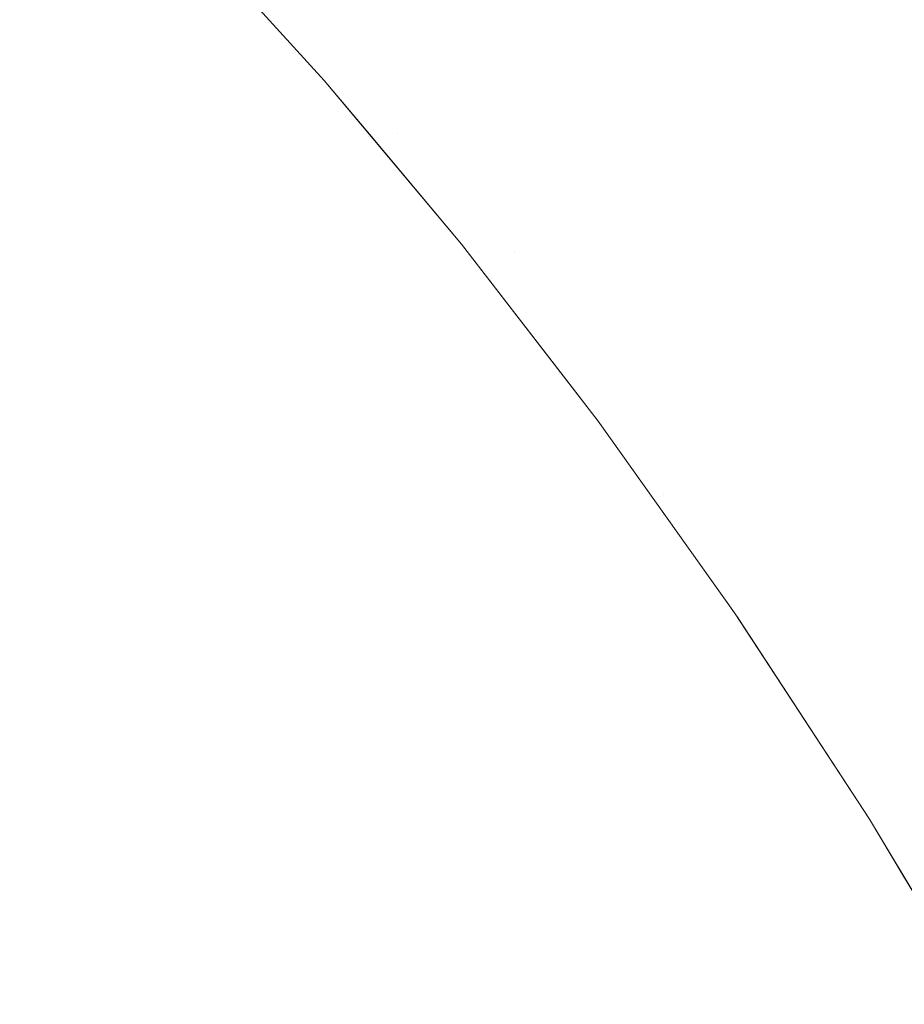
# Model space of a CAD drawing. Header units: centimetres. Extents: x -17.1 to 18.2, y 3.4 to 5.2.
# Tile 169 of 256: x -5.2623 to -5.2492, y 5.1662 to 5.1808. Entities that reach past the tile are written whole.
import ezdxf

# ---------------------------------------------------------------- set-up
doc = ezdxf.new("R2010")
doc.units = ezdxf.units.CM
doc.header["$LTSCALE"] = 2.54
doc.layers.add('Lucido design-1', color=7, linetype='Continuous')

# ---------------------------------------------------------------- blocks, each defined once
blk = doc.blocks.new('Gruppo-4-1')
at = {"color": 7, "linetype": 'Continuous', "lineweight": 9}
for points, invisible_edges in [([(-5.262286, 5.182553, -1872.934101), (-5.260741, 5.180986, -1872.934101), (-5.260976, 5.180475, -1872.93713), (-5.26251, 5.182031, -1872.93713)], 15), ([(-5.258633, 5.180615, -1872.921758), (-5.260158, 5.182258, -1872.921758), (-5.260102, 5.182378, -1872.918638), (-5.258575, 5.180733, -1872.918638)], 15), ([(-5.258575, 5.180733, -1872.918638), (-5.260102, 5.182378, -1872.918638), (-5.259786, 5.182105, -1872.915514)], 11), ([(-5.258728, 5.180419, -1872.924868), (-5.260249, 5.182058, -1872.924868), (-5.260158, 5.182258, -1872.921758), (-5.258633, 5.180615, -1872.921758)], 15), ([(18.147234, 5.179547, -1872.254638), (18.147234, 5.182127, -1872.258156), (-17.020308, 5.182127, -1872.258156), (-17.020308, 5.180753, -1872.256282)], 10), ([(-5.258862, 5.180145, -1872.927965), (-5.260377, 5.181779, -1872.927965), (-5.260249, 5.182058, -1872.924868), (-5.258728, 5.180419, -1872.924868)], 15), ([(-5.259786, 5.182105, -1872.915514), (-5.259786, 5.182105, -1872.715514), (-5.257755, 5.179868, -1872.715514), (-5.257755, 5.179868, -1872.915514)], 5), ([(-5.258374, 5.180772, -1872.706726), (-5.257755, 5.179868, -1872.715514), (-5.259786, 5.182105, -1872.715514)], 9), ([(-5.259786, 5.182105, -1872.915514), (-5.257755, 5.179868, -1872.915514), (-5.258575, 5.180733, -1872.918638)], 10), ([(-5.26251, 5.182031, -1872.93713), (-5.260976, 5.180475, -1872.93713), (-5.261244, 5.179889, -1872.940129), (-5.262768, 5.181434, -1872.940129)], 15), ([(-5.259032, 5.179794, -1872.931044), (-5.260542, 5.181421, -1872.931044), (-5.260377, 5.181779, -1872.927965), (-5.258862, 5.180145, -1872.927965)], 15), ([(-5.262768, 5.181434, -1872.940129), (-5.261244, 5.179889, -1872.940129), (-5.261547, 5.17923, -1872.943094), (-5.263058, 5.180763, -1872.943094)], 15), ([(-5.25924, 5.179368, -1872.934101), (-5.260741, 5.180986, -1872.934101), (-5.260542, 5.181421, -1872.931044), (-5.259032, 5.179794, -1872.931044)], 15), ([(-5.259484, 5.178867, -1872.93713), (-5.260976, 5.180475, -1872.93713), (-5.260741, 5.180986, -1872.934101), (-5.25924, 5.179368, -1872.934101)], 15), ([(-17.020308, 5.180753, -1872.256282), (-17.020308, 5.179547, -1872.254638), (18.147234, 5.179547, -1872.254638)], 10), ([(-5.263058, 5.180763, -1872.943094), (-5.261547, 5.17923, -1872.943094), (-5.261881, 5.1785, -1872.946019), (-5.263379, 5.180018, -1872.946019)], 15), ([(-5.256672, 5.179077, -1872.702557), (-5.256895, 5.179077, -1872.706865), (-5.258374, 5.180772, -1872.706726), (-5.258148, 5.180772, -1872.702347)], 15), ([(-5.258374, 5.180772, -1872.706726), (-5.256895, 5.179077, -1872.706865), (-5.257755, 5.179868, -1872.715514)], 11), ([(-5.258148, 5.180772, -1872.702347), (-5.257831, 5.180772, -1872.697988), (-5.25636, 5.179077, -1872.698267), (-5.256672, 5.179077, -1872.702557)], 15), ([(-5.255961, 5.179077, -1872.694002), (-5.25636, 5.179077, -1872.698267), (-5.257831, 5.180772, -1872.697988), (-5.257425, 5.180772, -1872.693655)], 15), ([(-5.257425, 5.180772, -1872.693655), (-5.256932, 5.180772, -1872.689353), (-5.255475, 5.179077, -1872.689769), (-5.255961, 5.179077, -1872.694002)], 15), ([(-5.254905, 5.179077, -1872.685572), (-5.255475, 5.179077, -1872.689769), (-5.256932, 5.180772, -1872.689353), (-5.256352, 5.180772, -1872.685088)], 15), ([(-5.256352, 5.180772, -1872.685088), (-5.255688, 5.180772, -1872.680867), (-5.254251, 5.179077, -1872.681418), (-5.254905, 5.179077, -1872.685572)], 15), ([(-5.253516, 5.179077, -1872.677312), (-5.254251, 5.179077, -1872.681418), (-5.255688, 5.180772, -1872.680867), (-5.254941, 5.180772, -1872.676695)], 15), ([(-5.254941, 5.180772, -1872.676695), (-5.254113, 5.180772, -1872.672577), (-5.252701, 5.179077, -1872.67326), (-5.253516, 5.179077, -1872.677312)], 15), ([(-5.251809, 5.179077, -1872.669266), (-5.252701, 5.179077, -1872.67326), (-5.254113, 5.180772, -1872.672577), (-5.253207, 5.180772, -1872.668518)], 15), ([(-5.253207, 5.180772, -1872.668518), (-5.252224, 5.180772, -1872.664524), (-5.250843, 5.179077, -1872.665335), (-5.251809, 5.179077, -1872.669266)], 15), ([(-5.249804, 5.179077, -1872.661472), (-5.250843, 5.179077, -1872.665335), (-5.252224, 5.180772, -1872.664524), (-5.251169, 5.180772, -1872.660599)], 15), ([(-5.251169, 5.180772, -1872.660599), (-5.250042, 5.180772, -1872.656746), (-5.248695, 5.179077, -1872.657681), (-5.249804, 5.179077, -1872.661472)], 15), ([(-5.24752, 5.179077, -1872.653966), (-5.248695, 5.179077, -1872.657681), (-5.250042, 5.180772, -1872.656746), (-5.248848, 5.180772, -1872.652971)], 15), ([(-5.258633, 5.180615, -1872.921758), (-5.257153, 5.178923, -1872.921758), (-5.257252, 5.178731, -1872.924868), (-5.258728, 5.180419, -1872.924868)], 15), ([(-5.258575, 5.180733, -1872.918638), (-5.257094, 5.179038, -1872.918638), (-5.257153, 5.178923, -1872.921758), (-5.258633, 5.180615, -1872.921758)], 15), ([(-5.257094, 5.179038, -1872.918638), (-5.258575, 5.180733, -1872.918638), (-5.257755, 5.179868, -1872.915514)], 11), ([(-5.259764, 5.178293, -1872.940129), (-5.261244, 5.179889, -1872.940129), (-5.260976, 5.180475, -1872.93713), (-5.259484, 5.178867, -1872.93713)], 15), ([(-5.258728, 5.180419, -1872.924868), (-5.257252, 5.178731, -1872.924868), (-5.257391, 5.178463, -1872.927965), (-5.258862, 5.180145, -1872.927965)], 15), ([(-5.263379, 5.180018, -1872.946019), (-5.261881, 5.1785, -1872.946019), (-5.262248, 5.177701, -1872.948903), (-5.26373, 5.179204, -1872.948903)], 15), ([(-5.258862, 5.180145, -1872.927965), (-5.257391, 5.178463, -1872.927965), (-5.257568, 5.17812, -1872.931044), (-5.259032, 5.179794, -1872.931044)], 15), ([(-5.260078, 5.177647, -1872.943094), (-5.261547, 5.17923, -1872.943094), (-5.261244, 5.179889, -1872.940129), (-5.259764, 5.178293, -1872.940129)], 15), ([(-5.257755, 5.179868, -1872.715514), (-5.255721, 5.177441, -1872.715514), (-5.255721, 5.177441, -1872.915514), (-5.257084, 5.179068, -1872.915514)], 10), ([(-5.257084, 5.179068, -1872.915514), (-5.257755, 5.179868, -1872.915514), (-5.257755, 5.179868, -1872.715514)], 10), ([(-5.255721, 5.177441, -1872.715514), (-5.257755, 5.179868, -1872.715514), (-5.256895, 5.179077, -1872.706865), (-5.255461, 5.177336, -1872.707001)], 14), ([(-5.257755, 5.179868, -1872.915514), (-5.257084, 5.179068, -1872.915514), (-5.257094, 5.179038, -1872.918638)], 10), ([(-5.259032, 5.179794, -1872.931044), (-5.257568, 5.17812, -1872.931044), (-5.257783, 5.177702, -1872.934101), (-5.25924, 5.179368, -1872.934101)], 15), ([(18.147234, 5.176816, -1872.251235), (18.147234, 5.179547, -1872.254638), (-17.020308, 5.179547, -1872.254638), (-17.020308, 5.178193, -1872.252951)], 10), ([(-5.25924, 5.179368, -1872.934101), (-5.257783, 5.177702, -1872.934101), (-5.258037, 5.177212, -1872.93713), (-5.259484, 5.178867, -1872.93713)], 15), ([(-5.26373, 5.179204, -1872.948903), (-5.262248, 5.177701, -1872.948903), (-5.262645, 5.176835, -1872.95174), (-5.264111, 5.178321, -1872.95174)], 15), ([(-5.260427, 5.176932, -1872.946019), (-5.261881, 5.1785, -1872.946019), (-5.261547, 5.17923, -1872.943094), (-5.260078, 5.177647, -1872.943094)], 15), ([(-5.255719, 5.177186, -1872.921758), (-5.257153, 5.178923, -1872.921758), (-5.257094, 5.179038, -1872.918638), (-5.255658, 5.177299, -1872.918638)], 15), ([(-5.255658, 5.177299, -1872.918638), (-5.257094, 5.179038, -1872.918638), (-5.257084, 5.179068, -1872.915514), (-5.255721, 5.177441, -1872.915514)], 11), ([(-5.255461, 5.177336, -1872.707001), (-5.256895, 5.179077, -1872.706865), (-5.256672, 5.179077, -1872.702557)], 11), ([(-5.256672, 5.179077, -1872.702557), (-5.254934, 5.177336, -1872.698537), (-5.255461, 5.177336, -1872.707001)], 11), ([(-5.256672, 5.179077, -1872.702557), (-5.25636, 5.179077, -1872.698267), (-5.254934, 5.177336, -1872.698537)], 11), ([(-5.254541, 5.177336, -1872.694339), (-5.254934, 5.177336, -1872.698537), (-5.25636, 5.179077, -1872.698267), (-5.255961, 5.179077, -1872.694002)], 15), ([(-5.255961, 5.179077, -1872.694002), (-5.255475, 5.179077, -1872.689769), (-5.254064, 5.177336, -1872.690172), (-5.254541, 5.177336, -1872.694339)], 15), ([(-5.253502, 5.177336, -1872.686041), (-5.254064, 5.177336, -1872.690172), (-5.255475, 5.179077, -1872.689769), (-5.254905, 5.179077, -1872.685572)], 15), ([(-5.254905, 5.179077, -1872.685572), (-5.254251, 5.179077, -1872.681418), (-5.252859, 5.177336, -1872.681952), (-5.253502, 5.177336, -1872.686041)], 15), ([(-5.252135, 5.177336, -1872.67791), (-5.252859, 5.177336, -1872.681952), (-5.254251, 5.179077, -1872.681418), (-5.253516, 5.179077, -1872.677312)], 15), ([(-5.253516, 5.179077, -1872.677312), (-5.252701, 5.179077, -1872.67326), (-5.251333, 5.177336, -1872.673921), (-5.252135, 5.177336, -1872.67791)], 15), ([(-5.250455, 5.177336, -1872.66999), (-5.251333, 5.177336, -1872.673921), (-5.252701, 5.179077, -1872.67326), (-5.251809, 5.179077, -1872.669266)], 15), ([(-5.251809, 5.179077, -1872.669266), (-5.250843, 5.179077, -1872.665335), (-5.249503, 5.177336, -1872.666121), (-5.250455, 5.177336, -1872.66999)], 15), ([(-5.248481, 5.177336, -1872.662318), (-5.249503, 5.177336, -1872.666121), (-5.250843, 5.179077, -1872.665335), (-5.249804, 5.179077, -1872.661472)], 15), ([(-5.249804, 5.179077, -1872.661472), (-5.248695, 5.179077, -1872.657681), (-5.24739, 5.177336, -1872.658587), (-5.248481, 5.177336, -1872.662318)], 15), ([(-5.259484, 5.178867, -1872.93713), (-5.258037, 5.177212, -1872.93713), (-5.258327, 5.17665, -1872.940129), (-5.259764, 5.178293, -1872.940129)], 15), ([(-5.255822, 5.176998, -1872.924868), (-5.257252, 5.178731, -1872.924868), (-5.257153, 5.178923, -1872.921758), (-5.255719, 5.177186, -1872.921758)], 15), ([(-5.255965, 5.176736, -1872.927965), (-5.257391, 5.178463, -1872.927965), (-5.257252, 5.178731, -1872.924868), (-5.255822, 5.176998, -1872.924868)], 15), ([(-5.260808, 5.176149, -1872.948903), (-5.262248, 5.177701, -1872.948903), (-5.261881, 5.1785, -1872.946019), (-5.260427, 5.176932, -1872.946019)], 15), ([(-5.256149, 5.176401, -1872.931044), (-5.257568, 5.17812, -1872.931044), (-5.257391, 5.178463, -1872.927965), (-5.255965, 5.176736, -1872.927965)], 15), ([(-5.259764, 5.178293, -1872.940129), (-5.258327, 5.17665, -1872.940129), (-5.258653, 5.176018, -1872.943094), (-5.260078, 5.177647, -1872.943094)], 15), ([(-17.020308, 5.178193, -1872.252951), (-17.020308, 5.176816, -1872.251235), (18.147234, 5.176816, -1872.251235)], 10), ([(-5.256372, 5.175992, -1872.934101), (-5.257783, 5.177702, -1872.934101), (-5.257568, 5.17812, -1872.931044), (-5.256149, 5.176401, -1872.931044)], 15), ([(-5.261222, 5.1753, -1872.95174), (-5.262645, 5.176835, -1872.95174), (-5.262248, 5.177701, -1872.948903), (-5.260808, 5.176149, -1872.948903)], 15), ([(-5.256634, 5.175513, -1872.93713), (-5.258037, 5.177212, -1872.93713), (-5.257783, 5.177702, -1872.934101), (-5.256372, 5.175992, -1872.934101)], 15), ([(-5.260078, 5.177647, -1872.943094), (-5.258653, 5.176018, -1872.943094), (-5.259015, 5.175318, -1872.946019), (-5.260427, 5.176932, -1872.946019)], 15), ([(-5.255721, 5.177441, -1872.715514), (-5.253691, 5.174814, -1872.715514), (-5.253691, 5.174814, -1872.915514), (-5.254257, 5.175546, -1872.915514)], 10), ([(-5.254257, 5.175546, -1872.915514), (-5.255721, 5.177441, -1872.915514), (-5.255721, 5.177441, -1872.715514)], 10), ([(-5.255461, 5.177336, -1872.707001), (-5.254073, 5.175554, -1872.707132), (-5.253691, 5.174814, -1872.715514), (-5.255721, 5.177441, -1872.715514)], 11), ([(-5.255721, 5.177441, -1872.915514), (-5.254257, 5.175546, -1872.915514), (-5.254268, 5.175518, -1872.918638), (-5.255658, 5.177299, -1872.918638)], 14), ([(-5.255658, 5.177299, -1872.918638), (-5.254268, 5.175518, -1872.918638), (-5.254332, 5.175407, -1872.921758), (-5.255719, 5.177186, -1872.921758)], 15), ([(-5.254934, 5.177336, -1872.698537), (-5.253555, 5.175554, -1872.698799), (-5.254073, 5.175554, -1872.707132), (-5.255461, 5.177336, -1872.707001)], 15), ([(-5.253168, 5.175554, -1872.694665), (-5.253555, 5.175554, -1872.698799), (-5.254934, 5.177336, -1872.698537), (-5.254541, 5.177336, -1872.694339)], 15), ([(-5.254541, 5.177336, -1872.694339), (-5.254064, 5.177336, -1872.690172), (-5.252697, 5.175554, -1872.690562), (-5.253168, 5.175554, -1872.694665)], 15), ([(-5.252145, 5.175554, -1872.686495), (-5.252697, 5.175554, -1872.690562), (-5.254064, 5.177336, -1872.690172), (-5.253502, 5.177336, -1872.686041)], 15), ([(-5.253502, 5.177336, -1872.686041), (-5.252859, 5.177336, -1872.681952), (-5.251511, 5.175554, -1872.682469), (-5.252145, 5.175554, -1872.686495)], 15), ([(-5.250798, 5.175554, -1872.678489), (-5.251511, 5.175554, -1872.682469), (-5.252859, 5.177336, -1872.681952), (-5.252135, 5.177336, -1872.67791)], 15), ([(-5.252135, 5.177336, -1872.67791), (-5.251333, 5.177336, -1872.673921), (-5.250009, 5.175554, -1872.674562), (-5.250798, 5.175554, -1872.678489)], 15), ([(-5.249144, 5.175554, -1872.670691), (-5.250009, 5.175554, -1872.674562), (-5.251333, 5.177336, -1872.673921), (-5.250455, 5.177336, -1872.66999)], 15), ([(-5.250455, 5.177336, -1872.66999), (-5.249503, 5.177336, -1872.666121), (-5.248207, 5.175554, -1872.666881), (-5.249144, 5.175554, -1872.670691)], 15), ([(-5.247201, 5.175554, -1872.663137), (-5.248207, 5.175554, -1872.666881), (-5.249503, 5.177336, -1872.666121), (-5.248481, 5.177336, -1872.662318)], 15), ([(-5.256934, 5.174963, -1872.940129), (-5.258327, 5.17665, -1872.940129), (-5.258037, 5.177212, -1872.93713), (-5.256634, 5.175513, -1872.93713)], 15), ([(-5.255719, 5.177186, -1872.921758), (-5.254332, 5.175407, -1872.921758), (-5.254438, 5.175224, -1872.924868), (-5.255822, 5.176998, -1872.924868)], 15), ([(-5.255822, 5.176998, -1872.924868), (-5.254438, 5.175224, -1872.924868), (-5.254586, 5.174968, -1872.927965), (-5.255965, 5.176736, -1872.927965)], 15), ([(18.147234, 5.17394, -1872.247955), (18.147234, 5.176816, -1872.251235), (-17.020308, 5.176816, -1872.251235), (-17.020308, 5.175537, -1872.249776)], 10), ([(-5.261666, 5.174388, -1872.954529), (-5.263073, 5.175904, -1872.954529), (-5.262645, 5.176835, -1872.95174), (-5.261222, 5.1753, -1872.95174)], 15), ([(-5.260427, 5.176932, -1872.946019), (-5.259015, 5.175318, -1872.946019), (-5.259411, 5.174551, -1872.948903), (-5.260808, 5.176149, -1872.948903)], 15), ([(-5.255965, 5.176736, -1872.927965), (-5.254586, 5.174968, -1872.927965), (-5.254775, 5.17464, -1872.931044), (-5.256149, 5.176401, -1872.931044)], 15), ([(-5.257272, 5.174345, -1872.943094), (-5.258653, 5.176018, -1872.943094), (-5.258327, 5.17665, -1872.940129), (-5.256934, 5.174963, -1872.940129)], 15), ([(-5.256149, 5.176401, -1872.931044), (-5.254775, 5.17464, -1872.931044), (-5.255005, 5.174242, -1872.934101), (-5.256372, 5.175992, -1872.934101)], 15), ([(-5.260808, 5.176149, -1872.948903), (-5.259411, 5.174551, -1872.948903), (-5.25984, 5.17372, -1872.95174), (-5.261222, 5.1753, -1872.95174)], 15), ([(-5.257646, 5.17366, -1872.946019), (-5.259015, 5.175318, -1872.946019), (-5.258653, 5.176018, -1872.943094), (-5.257272, 5.174345, -1872.943094)], 15), ([(-5.256372, 5.175992, -1872.934101), (-5.255005, 5.174242, -1872.934101), (-5.255276, 5.173773, -1872.93713), (-5.256634, 5.175513, -1872.93713)], 15), ([(-5.26214, 5.173414, -1872.957266), (-5.263528, 5.17491, -1872.957266), (-5.263073, 5.175904, -1872.954529), (-5.261666, 5.174388, -1872.954529)], 15), ([(-17.020308, 5.175537, -1872.249776), (-17.020308, 5.17394, -1872.247955), (18.147234, 5.17394, -1872.247955)], 10), ([(-5.256634, 5.175513, -1872.93713), (-5.255276, 5.173773, -1872.93713), (-5.255587, 5.173236, -1872.940129), (-5.256934, 5.174963, -1872.940129)], 15), ([(-5.252991, 5.173591, -1872.921758), (-5.254332, 5.175407, -1872.921758), (-5.254268, 5.175518, -1872.918638), (-5.252925, 5.173699, -1872.918638)], 15), ([(-5.254268, 5.175518, -1872.918638), (-5.254257, 5.175546, -1872.915514), (-5.253691, 5.174814, -1872.915514)], 9), ([(-5.253691, 5.174814, -1872.915514), (-5.252925, 5.173699, -1872.918638), (-5.254268, 5.175518, -1872.918638)], 11), ([(-5.252732, 5.173735, -1872.707258), (-5.254073, 5.175554, -1872.707132), (-5.253555, 5.175554, -1872.698799), (-5.252222, 5.173735, -1872.699051)], 15), ([(-5.253691, 5.174814, -1872.715514), (-5.254073, 5.175554, -1872.707132), (-5.252732, 5.173735, -1872.707258)], 11), ([(-5.251841, 5.173735, -1872.69498), (-5.252222, 5.173735, -1872.699051), (-5.253555, 5.175554, -1872.698799), (-5.253168, 5.175554, -1872.694665)], 15), ([(-5.253168, 5.175554, -1872.694665), (-5.252697, 5.175554, -1872.690562), (-5.251377, 5.173735, -1872.690939), (-5.251841, 5.173735, -1872.69498)], 15), ([(-5.250833, 5.173735, -1872.686933), (-5.251377, 5.173735, -1872.690939), (-5.252697, 5.175554, -1872.690562), (-5.252145, 5.175554, -1872.686495)], 15), ([(-5.252145, 5.175554, -1872.686495), (-5.251511, 5.175554, -1872.682469), (-5.250209, 5.173735, -1872.682968), (-5.250833, 5.173735, -1872.686933)], 15), ([(-5.249507, 5.173735, -1872.679049), (-5.250209, 5.173735, -1872.682968), (-5.251511, 5.175554, -1872.682469), (-5.250798, 5.175554, -1872.678489)], 15), ([(-5.250798, 5.175554, -1872.678489), (-5.250009, 5.175554, -1872.674562), (-5.248729, 5.173735, -1872.675181), (-5.249507, 5.173735, -1872.679049)], 15), ([(-5.247878, 5.173735, -1872.671368), (-5.248729, 5.173735, -1872.675181), (-5.250009, 5.175554, -1872.674562), (-5.249144, 5.175554, -1872.670691)], 15), ([(-5.2531, 5.173412, -1872.924868), (-5.254438, 5.175224, -1872.924868), (-5.254332, 5.175407, -1872.921758), (-5.252991, 5.173591, -1872.921758)], 15), ([(-5.261222, 5.1753, -1872.95174), (-5.25984, 5.17372, -1872.95174), (-5.260301, 5.172827, -1872.954529), (-5.261666, 5.174388, -1872.954529)], 15), ([(-5.258056, 5.17291, -1872.948903), (-5.259411, 5.174551, -1872.948903), (-5.259015, 5.175318, -1872.946019), (-5.257646, 5.17366, -1872.946019)], 15), ([(-5.253252, 5.173162, -1872.927965), (-5.254586, 5.174968, -1872.927965), (-5.254438, 5.175224, -1872.924868), (-5.2531, 5.173412, -1872.924868)], 15), ([(-5.262643, 5.172382, -1872.959948), (-5.264011, 5.173857, -1872.959948), (-5.263528, 5.17491, -1872.957266), (-5.26214, 5.173414, -1872.957266)], 15), ([(-5.256934, 5.174963, -1872.940129), (-5.255587, 5.173236, -1872.940129), (-5.255936, 5.172632, -1872.943094), (-5.257272, 5.174345, -1872.943094)], 15), ([(-5.253448, 5.172843, -1872.931044), (-5.254775, 5.17464, -1872.931044), (-5.254586, 5.174968, -1872.927965), (-5.253252, 5.173162, -1872.927965)], 15), ([(-5.253691, 5.174814, -1872.915514), (-5.253691, 5.174814, -1872.715514), (-5.251671, 5.171975, -1872.715514), (-5.251671, 5.171975, -1872.915514)], 5), ([(-5.251671, 5.171975, -1872.715514), (-5.253691, 5.174814, -1872.715514), (-5.252732, 5.173735, -1872.707258)], 10), ([(-5.252925, 5.173699, -1872.918638), (-5.253691, 5.174814, -1872.915514), (-5.251671, 5.171975, -1872.915514)], 9), ([(-5.253685, 5.172453, -1872.934101), (-5.255005, 5.174242, -1872.934101), (-5.254775, 5.17464, -1872.931044), (-5.253448, 5.172843, -1872.931044)], 15), ([(-5.258501, 5.172098, -1872.95174), (-5.25984, 5.17372, -1872.95174), (-5.259411, 5.174551, -1872.948903), (-5.258056, 5.17291, -1872.948903)], 15), ([(-5.261666, 5.174388, -1872.954529), (-5.260301, 5.172827, -1872.954529), (-5.260793, 5.171874, -1872.957266), (-5.26214, 5.173414, -1872.957266)], 15), ([(-5.257272, 5.174345, -1872.943094), (-5.255936, 5.172632, -1872.943094), (-5.256322, 5.171963, -1872.946019), (-5.257646, 5.17366, -1872.946019)], 15), ([(-5.253964, 5.171996, -1872.93713), (-5.255276, 5.173773, -1872.93713), (-5.255005, 5.174242, -1872.934101), (-5.253685, 5.172453, -1872.934101)], 15), ([(18.147234, 5.171865, -1872.245788), (18.147234, 5.17394, -1872.247955), (-17.020308, 5.17394, -1872.247955), (-17.020308, 5.172795, -1872.246759)], 10), ([(-5.254284, 5.171472, -1872.940129), (-5.255587, 5.173236, -1872.940129), (-5.255276, 5.173773, -1872.93713), (-5.253964, 5.171996, -1872.93713)], 15), ([(-5.252222, 5.173735, -1872.699051), (-5.250935, 5.17188, -1872.699295), (-5.251438, 5.17188, -1872.707381), (-5.252732, 5.173735, -1872.707258)], 15), ([(-5.252732, 5.173735, -1872.707258), (-5.251438, 5.17188, -1872.707381), (-5.251671, 5.171975, -1872.715514)], 11), ([(-5.25056, 5.17188, -1872.695284), (-5.250935, 5.17188, -1872.699295), (-5.252222, 5.173735, -1872.699051), (-5.251841, 5.173735, -1872.69498)], 15), ([(-5.251841, 5.173735, -1872.69498), (-5.251377, 5.173735, -1872.690939), (-5.250103, 5.17188, -1872.691303), (-5.25056, 5.17188, -1872.695284)], 15), ([(-5.249567, 5.17188, -1872.687357), (-5.250103, 5.17188, -1872.691303), (-5.251377, 5.173735, -1872.690939), (-5.250833, 5.173735, -1872.686933)], 15), ([(-5.250833, 5.173735, -1872.686933), (-5.250209, 5.173735, -1872.682968), (-5.248952, 5.17188, -1872.68345), (-5.249567, 5.17188, -1872.687357)], 15), ([(-5.24826, 5.17188, -1872.679589), (-5.248952, 5.17188, -1872.68345), (-5.250209, 5.173735, -1872.682968), (-5.249507, 5.173735, -1872.679049)], 15), ([(-5.249507, 5.173735, -1872.679049), (-5.248729, 5.173735, -1872.675181), (-5.247494, 5.17188, -1872.675778), (-5.24826, 5.17188, -1872.679589)], 15), ([(-5.258978, 5.171224, -1872.954529), (-5.260301, 5.172827, -1872.954529), (-5.25984, 5.17372, -1872.95174), (-5.258501, 5.172098, -1872.95174)], 15), ([(-5.257646, 5.17366, -1872.946019), (-5.256322, 5.171963, -1872.946019), (-5.256746, 5.171231, -1872.948903), (-5.258056, 5.17291, -1872.948903)], 15), ([(-5.252991, 5.173591, -1872.921758), (-5.251696, 5.17174, -1872.921758), (-5.251809, 5.171566, -1872.924868), (-5.2531, 5.173412, -1872.924868)], 15), ([(-5.252925, 5.173699, -1872.918638), (-5.251629, 5.171845, -1872.918638), (-5.251696, 5.17174, -1872.921758), (-5.252991, 5.173591, -1872.921758)], 15), ([(-5.251671, 5.171975, -1872.915514), (-5.251629, 5.171845, -1872.918638), (-5.252925, 5.173699, -1872.918638)], 11), ([(-5.26214, 5.173414, -1872.957266), (-5.260793, 5.171874, -1872.957266), (-5.261315, 5.170863, -1872.959948), (-5.262643, 5.172382, -1872.959948)], 15), ([(-5.2531, 5.173412, -1872.924868), (-5.251809, 5.171566, -1872.924868), (-5.251966, 5.171322, -1872.927965), (-5.253252, 5.173162, -1872.927965)], 15), ([(-5.254644, 5.170883, -1872.943094), (-5.255936, 5.172632, -1872.943094), (-5.255587, 5.173236, -1872.940129), (-5.254284, 5.171472, -1872.940129)], 15), ([(-5.253252, 5.173162, -1872.927965), (-5.251966, 5.171322, -1872.927965), (-5.252167, 5.171011, -1872.931044), (-5.253448, 5.172843, -1872.931044)], 15), ([(-5.258056, 5.17291, -1872.948903), (-5.256746, 5.171231, -1872.948903), (-5.257205, 5.170437, -1872.95174), (-5.258501, 5.172098, -1872.95174)], 15), ([(-17.020308, 5.172795, -1872.246759), (-17.020308, 5.171865, -1872.245788), (18.147234, 5.171865, -1872.245788)], 10), ([(-5.259487, 5.170292, -1872.957266), (-5.260793, 5.171874, -1872.957266), (-5.260301, 5.172827, -1872.954529), (-5.258978, 5.171224, -1872.954529)], 15), ([(-5.253448, 5.172843, -1872.931044), (-5.252167, 5.171011, -1872.931044), (-5.252411, 5.170631, -1872.934101), (-5.253685, 5.172453, -1872.934101)], 15), ([(-5.255043, 5.17023, -1872.946019), (-5.256322, 5.171963, -1872.946019), (-5.255936, 5.172632, -1872.943094), (-5.254644, 5.170883, -1872.943094)], 15), ([(-5.253685, 5.172453, -1872.934101), (-5.252411, 5.170631, -1872.934101), (-5.252698, 5.170186, -1872.93713), (-5.253964, 5.171996, -1872.93713)], 15), ([(-5.262643, 5.172382, -1872.959948), (-5.261315, 5.170863, -1872.959948), (-5.261864, 5.169798, -1872.962573), (-5.263173, 5.171294, -1872.962573)], 15), ([(-5.258501, 5.172098, -1872.95174), (-5.257205, 5.170437, -1872.95174), (-5.257698, 5.169584, -1872.954529), (-5.258978, 5.171224, -1872.954529)], 15), ([(-5.253964, 5.171996, -1872.93713), (-5.252698, 5.170186, -1872.93713), (-5.253027, 5.169675, -1872.940129), (-5.254284, 5.171472, -1872.940129)], 15), ([(-17.020308, 5.171865, -1872.245788), (-17.020308, 5.170923, -1872.244803), (18.147234, 5.170923, -1872.244803), (18.147234, 5.171865, -1872.245788)], 10), ([(-5.260027, 5.169304, -1872.959948), (-5.261315, 5.170863, -1872.959948), (-5.260793, 5.171874, -1872.957266), (-5.259487, 5.170292, -1872.957266)], 15), ([(-5.255479, 5.169515, -1872.948903), (-5.256746, 5.171231, -1872.948903), (-5.256322, 5.171963, -1872.946019), (-5.255043, 5.17023, -1872.946019)], 15), ([(-5.250449, 5.169858, -1872.921758), (-5.251696, 5.17174, -1872.921758), (-5.251629, 5.171845, -1872.918638), (-5.25038, 5.16996, -1872.918638)], 15), ([(-5.251671, 5.171975, -1872.715514), (-5.24967, 5.168915, -1872.715514), (-5.24967, 5.168915, -1872.915514), (-5.251608, 5.171879, -1872.915514)], 10), ([(-5.251608, 5.171879, -1872.915514), (-5.251671, 5.171975, -1872.915514), (-5.251671, 5.171975, -1872.715514)], 10), ([(-5.24967, 5.168915, -1872.715514), (-5.251671, 5.171975, -1872.715514), (-5.251438, 5.17188, -1872.707381), (-5.250191, 5.169994, -1872.707499)], 14), ([(-5.251671, 5.171975, -1872.915514), (-5.251608, 5.171879, -1872.915514), (-5.251629, 5.171845, -1872.918638)], 10), ([(-5.25038, 5.16996, -1872.918638), (-5.251629, 5.171845, -1872.918638), (-5.251608, 5.171879, -1872.915514), (-5.24967, 5.168915, -1872.915514)], 11), ([(-5.250191, 5.169994, -1872.707499), (-5.251438, 5.17188, -1872.707381), (-5.250935, 5.17188, -1872.699295), (-5.249695, 5.169994, -1872.69953)], 15), ([(-5.249325, 5.169994, -1872.695577), (-5.249695, 5.169994, -1872.69953), (-5.250935, 5.17188, -1872.699295), (-5.25056, 5.17188, -1872.695284)], 15), ([(-5.25056, 5.17188, -1872.695284), (-5.250103, 5.17188, -1872.691303), (-5.248875, 5.169994, -1872.691654), (-5.249325, 5.169994, -1872.695577)], 15), ([(-5.248347, 5.169994, -1872.687764), (-5.248875, 5.169994, -1872.691654), (-5.250103, 5.17188, -1872.691303), (-5.249567, 5.17188, -1872.687357)], 15), ([(-5.249567, 5.17188, -1872.687357), (-5.248952, 5.17188, -1872.68345), (-5.247741, 5.169994, -1872.683915), (-5.248347, 5.169994, -1872.687764)], 15), ([(-5.250565, 5.169688, -1872.924868), (-5.251809, 5.171566, -1872.924868), (-5.251696, 5.17174, -1872.921758), (-5.250449, 5.169858, -1872.921758)], 15), ([(-5.250726, 5.169451, -1872.927965), (-5.251966, 5.171322, -1872.927965), (-5.251809, 5.171566, -1872.924868), (-5.250565, 5.169688, -1872.924868)], 15), ([(-5.254284, 5.171472, -1872.940129), (-5.253027, 5.169675, -1872.940129), (-5.253398, 5.169101, -1872.943094), (-5.254644, 5.170883, -1872.943094)], 15), ([(-5.263173, 5.171294, -1872.962573), (-5.261864, 5.169798, -1872.962573), (-5.262441, 5.168681, -1872.965138), (-5.263728, 5.170153, -1872.965138)], 15), ([(-5.250932, 5.169148, -1872.931044), (-5.252167, 5.171011, -1872.931044), (-5.251966, 5.171322, -1872.927965), (-5.250726, 5.169451, -1872.927965)], 15), ([(-5.258978, 5.171224, -1872.954529), (-5.257698, 5.169584, -1872.954529), (-5.258224, 5.168673, -1872.957266), (-5.259487, 5.170292, -1872.957266)], 15), ([(-5.255952, 5.168741, -1872.95174), (-5.257205, 5.170437, -1872.95174), (-5.256746, 5.171231, -1872.948903), (-5.255479, 5.169515, -1872.948903)], 15), ([(-5.251183, 5.168778, -1872.934101), (-5.252411, 5.170631, -1872.934101), (-5.252167, 5.171011, -1872.931044), (-5.250932, 5.169148, -1872.931044)], 15), ([(-17.020308, 5.170923, -1872.244803), (-17.020308, 5.167771, -1872.241786), (18.147234, 5.167771, -1872.241786), (18.147234, 5.169981, -1872.243902)], 10), ([(18.147234, 5.169981, -1872.243902), (18.147234, 5.170923, -1872.244803), (-17.020308, 5.170923, -1872.244803)], 10), ([(-5.260597, 5.168263, -1872.962573), (-5.261864, 5.169798, -1872.962573), (-5.261315, 5.170863, -1872.959948), (-5.260027, 5.169304, -1872.959948)], 15), ([(-5.254644, 5.170883, -1872.943094), (-5.253398, 5.169101, -1872.943094), (-5.253808, 5.168464, -1872.946019), (-5.255043, 5.17023, -1872.946019)], 15), ([(-5.251478, 5.168345, -1872.93713), (-5.252698, 5.170186, -1872.93713), (-5.252411, 5.170631, -1872.934101), (-5.251183, 5.168778, -1872.934101)], 15), ([(-5.256461, 5.167908, -1872.954529), (-5.257698, 5.169584, -1872.954529), (-5.257205, 5.170437, -1872.95174), (-5.255952, 5.168741, -1872.95174)], 15), ([(-5.259487, 5.170292, -1872.957266), (-5.258224, 5.168673, -1872.957266), (-5.258782, 5.167708, -1872.959948), (-5.260027, 5.169304, -1872.959948)], 15), ([(-5.255043, 5.17023, -1872.946019), (-5.253808, 5.168464, -1872.946019), (-5.254257, 5.167767, -1872.948903), (-5.255479, 5.169515, -1872.948903)], 15), ([(-5.251816, 5.167847, -1872.940129), (-5.253027, 5.169675, -1872.940129), (-5.252698, 5.170186, -1872.93713), (-5.251478, 5.168345, -1872.93713)], 15), ([(-5.25038, 5.16996, -1872.918638), (-5.249178, 5.168048, -1872.918638), (-5.249249, 5.167948, -1872.921758), (-5.250449, 5.169858, -1872.921758)], 15), ([(-5.249178, 5.168048, -1872.918638), (-5.25038, 5.16996, -1872.918638), (-5.24967, 5.168915, -1872.915514)], 11), ([(-5.249695, 5.169994, -1872.69953), (-5.248502, 5.168081, -1872.699756), (-5.248991, 5.168081, -1872.707612), (-5.250191, 5.169994, -1872.707499)], 15), ([(-5.250191, 5.169994, -1872.707499), (-5.248991, 5.168081, -1872.707612), (-5.24967, 5.168915, -1872.715514)], 11), ([(-5.248137, 5.168081, -1872.695859), (-5.248502, 5.168081, -1872.699756), (-5.249695, 5.169994, -1872.69953), (-5.249325, 5.169994, -1872.695577)], 15), ([(-5.249325, 5.169994, -1872.695577), (-5.248875, 5.169994, -1872.691654), (-5.247694, 5.168081, -1872.691991), (-5.248137, 5.168081, -1872.695859)], 15), ([(-5.261194, 5.16717, -1872.965138), (-5.262441, 5.168681, -1872.965138), (-5.261864, 5.169798, -1872.962573), (-5.260597, 5.168263, -1872.962573)], 15), ([(-5.250449, 5.169858, -1872.921758), (-5.249249, 5.167948, -1872.921758), (-5.249367, 5.167783, -1872.924868), (-5.250565, 5.169688, -1872.924868)], 15), ([(-5.252197, 5.167288, -1872.943094), (-5.253398, 5.169101, -1872.943094), (-5.253027, 5.169675, -1872.940129), (-5.251816, 5.167847, -1872.940129)], 15), ([(-5.250565, 5.169688, -1872.924868), (-5.249367, 5.167783, -1872.924868), (-5.249533, 5.167553, -1872.927965), (-5.250726, 5.169451, -1872.927965)], 15), ([(-5.257003, 5.16702, -1872.957266), (-5.258224, 5.168673, -1872.957266), (-5.257698, 5.169584, -1872.954529), (-5.256461, 5.167908, -1872.954529)], 15), ([(-5.255479, 5.169515, -1872.948903), (-5.254257, 5.167767, -1872.948903), (-5.254744, 5.167012, -1872.95174), (-5.255952, 5.168741, -1872.95174)], 15), ([(-5.250726, 5.169451, -1872.927965), (-5.249533, 5.167553, -1872.927965), (-5.249744, 5.167257, -1872.931044), (-5.250932, 5.169148, -1872.931044)], 15), ([(-5.260027, 5.169304, -1872.959948), (-5.258782, 5.167708, -1872.959948), (-5.25937, 5.166691, -1872.962573), (-5.260597, 5.168263, -1872.962573)], 15), ([(-5.252618, 5.166668, -1872.946019), (-5.253808, 5.168464, -1872.946019), (-5.253398, 5.169101, -1872.943094), (-5.252197, 5.167288, -1872.943094)], 15), ([(-5.250932, 5.169148, -1872.931044), (-5.249744, 5.167257, -1872.931044), (-5.250002, 5.166898, -1872.934101), (-5.251183, 5.168778, -1872.934101)], 15), ([(-5.251183, 5.168778, -1872.934101), (-5.250002, 5.166898, -1872.934101), (-5.250304, 5.166476, -1872.93713), (-5.251478, 5.168345, -1872.93713)], 15), ([(-5.24967, 5.168915, -1872.715514), (-5.247698, 5.165622, -1872.715514), (-5.247698, 5.165622, -1872.915514), (-5.249167, 5.168073, -1872.915514)], 10), ([(-5.249167, 5.168073, -1872.915514), (-5.24967, 5.168915, -1872.915514), (-5.24967, 5.168915, -1872.715514)], 10), ([(-5.247698, 5.165622, -1872.715514), (-5.24967, 5.168915, -1872.715514), (-5.248991, 5.168081, -1872.707612), (-5.247837, 5.166143, -1872.707721)], 14), ([(-5.24967, 5.168915, -1872.915514), (-5.249167, 5.168073, -1872.915514), (-5.249178, 5.168048, -1872.918638)], 10), ([(-5.261818, 5.166029, -1872.967641), (-5.263044, 5.167515, -1872.967641), (-5.262441, 5.168681, -1872.965138), (-5.261194, 5.16717, -1872.965138)], 15), ([(-5.257578, 5.166078, -1872.959948), (-5.258782, 5.167708, -1872.959948), (-5.258224, 5.168673, -1872.957266), (-5.257003, 5.16702, -1872.957266)], 15), ([(-5.255952, 5.168741, -1872.95174), (-5.254744, 5.167012, -1872.95174), (-5.255267, 5.1662, -1872.954529), (-5.256461, 5.167908, -1872.954529)], 15), ([(-5.253079, 5.16599, -1872.948903), (-5.254257, 5.167767, -1872.948903), (-5.253808, 5.168464, -1872.946019), (-5.252618, 5.166668, -1872.946019)], 15), ([(-5.251478, 5.168345, -1872.93713), (-5.250304, 5.166476, -1872.93713), (-5.250651, 5.165993, -1872.940129), (-5.251816, 5.167847, -1872.940129)], 15), ([(-5.260597, 5.168263, -1872.962573), (-5.25937, 5.166691, -1872.962573), (-5.259987, 5.165623, -1872.965138), (-5.261194, 5.16717, -1872.965138)], 15), ([(-5.248096, 5.166014, -1872.921758), (-5.249249, 5.167948, -1872.921758), (-5.249178, 5.168048, -1872.918638), (-5.248023, 5.166111, -1872.918638)], 15), ([(-5.248023, 5.166111, -1872.918638), (-5.249178, 5.168048, -1872.918638), (-5.249167, 5.168073, -1872.915514), (-5.247698, 5.165622, -1872.915514)], 11), ([(-5.256461, 5.167908, -1872.954529), (-5.255267, 5.1662, -1872.954529), (-5.255825, 5.165334, -1872.957266), (-5.257003, 5.16702, -1872.957266)], 15), ([(-5.248217, 5.165854, -1872.924868), (-5.249367, 5.167783, -1872.924868), (-5.249249, 5.167948, -1872.921758), (-5.248096, 5.166014, -1872.921758)], 15), ([(18.147234, 5.167771, -1872.241786), (-17.020308, 5.167771, -1872.241786), (-17.020308, 5.164491, -1872.23891), (18.147234, 5.164491, -1872.23891)], 5), ([(-5.253579, 5.165254, -1872.95174), (-5.254744, 5.167012, -1872.95174), (-5.254257, 5.167767, -1872.948903), (-5.253079, 5.16599, -1872.948903)], 15), ([(-5.251816, 5.167847, -1872.940129), (-5.250651, 5.165993, -1872.940129), (-5.251041, 5.165449, -1872.943094), (-5.252197, 5.167288, -1872.943094)], 15), ([(-5.248386, 5.16563, -1872.927965), (-5.249533, 5.167553, -1872.927965), (-5.249367, 5.167783, -1872.924868), (-5.248217, 5.165854, -1872.924868)], 15), ([(-5.258184, 5.165085, -1872.962573), (-5.25937, 5.166691, -1872.962573), (-5.258782, 5.167708, -1872.959948), (-5.257578, 5.166078, -1872.959948)], 15), ([(-5.262466, 5.164843, -1872.97008), (-5.26367, 5.166301, -1872.97008), (-5.263044, 5.167515, -1872.967641), (-5.261818, 5.166029, -1872.967641)], 15), ([(-5.248603, 5.165343, -1872.931044), (-5.249744, 5.167257, -1872.931044), (-5.249533, 5.167553, -1872.927965), (-5.248386, 5.16563, -1872.927965)], 15), ([(-5.261194, 5.16717, -1872.965138), (-5.259987, 5.165623, -1872.965138), (-5.260631, 5.164509, -1872.967641), (-5.261818, 5.166029, -1872.967641)], 15), ([(-5.252197, 5.167288, -1872.943094), (-5.251041, 5.165449, -1872.943094), (-5.251473, 5.164846, -1872.946019), (-5.252618, 5.166668, -1872.946019)], 15), ([(-5.248866, 5.164994, -1872.934101), (-5.250002, 5.166898, -1872.934101), (-5.249744, 5.167257, -1872.931044), (-5.248603, 5.165343, -1872.931044)], 15), ([(-5.257003, 5.16702, -1872.957266), (-5.255825, 5.165334, -1872.957266), (-5.256416, 5.164416, -1872.959948), (-5.257578, 5.166078, -1872.959948)], 15), ([(-5.254116, 5.164464, -1872.954529), (-5.255267, 5.1662, -1872.954529), (-5.254744, 5.167012, -1872.95174), (-5.253579, 5.165254, -1872.95174)], 15), ([(-5.249176, 5.164584, -1872.93713), (-5.250304, 5.166476, -1872.93713), (-5.250002, 5.166898, -1872.934101), (-5.248866, 5.164994, -1872.934101)], 15), ([(-5.25882, 5.164043, -1872.965138), (-5.259987, 5.165623, -1872.965138), (-5.25937, 5.166691, -1872.962573), (-5.258184, 5.165085, -1872.962573)], 15), ([(-5.252618, 5.166668, -1872.946019), (-5.251473, 5.164846, -1872.946019), (-5.251945, 5.164186, -1872.948903), (-5.253079, 5.16599, -1872.948903)], 15), ([(-5.249531, 5.164114, -1872.940129), (-5.250651, 5.165993, -1872.940129), (-5.250304, 5.166476, -1872.93713), (-5.249176, 5.164584, -1872.93713)], 15), ([(-5.254689, 5.163621, -1872.957266), (-5.255825, 5.165334, -1872.957266), (-5.255267, 5.1662, -1872.954529), (-5.254116, 5.164464, -1872.954529)], 15)]:
    blk.add_3dface(points, dxfattribs=dict(at, invisible_edges=invisible_edges))
blk = doc.blocks.new('Gruppo-5-1')
at = {"color": 7}
blk.add_blockref('Gruppo-4-1', (0, 0), dxfattribs=at)

msp = doc.modelspace()

# ---------------------------------------------------------------- block references
at = {"layer": 'Lucido design-1', "color": 7}
msp.add_blockref('Gruppo-5-1', (0, 0), dxfattribs=at)

doc.saveas('drawing.dxf')
